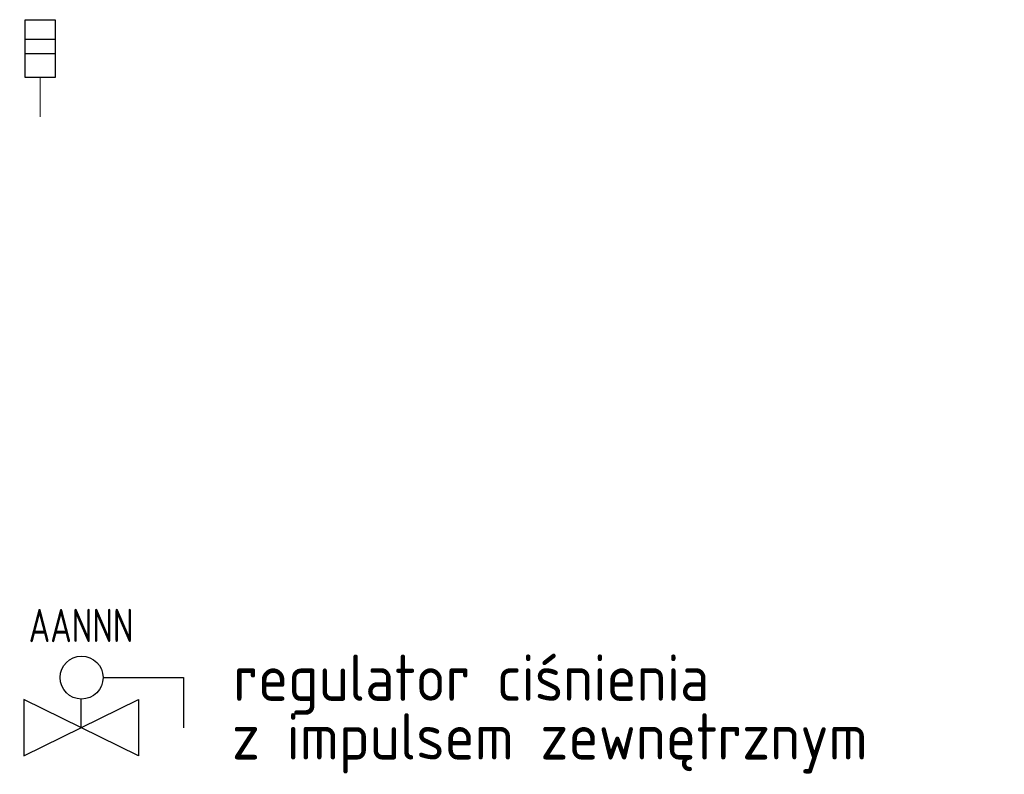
# Model space of a CAD drawing. Header units: millimetres. Extents: x 472 to 1299, y 510 to 798.
# Tile 50 of 69: x 1062 to 1115, y 587 to 628. Entities that reach past the tile are written whole.
import ezdxf
from ezdxf.enums import TextEntityAlignment as Align

# ---------------------------------------------------------------- set-up
doc = ezdxf.new("R2010")
doc.units = ezdxf.units.MM
doc.header["$LTSCALE"] = 4
doc.layers.add('AKPiA', color=7, linetype='Continuous', lineweight=0)
doc.layers.add('KKS_1', color=7, linetype='Continuous', lineweight=5)
doc.layers.add('OPISY', color=7, linetype='Continuous')
doc.styles.get("Standard").update_dxf_attribs({"font": 'ISOCP.SHX'})

# ---------------------------------------------------------------- blocks, each defined once
blk = doc.blocks.new('REGUL CISN ZEWN')
for p, q in [((1.184, 2.707), (5.541, 2.707)), ((5.541, 2.707), (5.541, 0)), ((0, 0), (0, 1.547))]:
    blk.add_line(p, q)
at = {"linetype": 'Continuous'}
blk.add_lwpolyline([(3.096, 1.52), (3.096, -1.52), (-3.096, 1.52), (-3.096, -1.52), (3.096, 1.52)], dxfattribs=at)
blk.add_circle((0.024, 2.707), 1.161)
at = {"layer": 'KKS_1', "color": 7, "width": 0.8}
blk.add_attdef('KKS_1_KONIEC', text='', height=1.8, dxfattribs=at).set_placement((0, 4.621), align=Align.CENTER)
at = {"layer": 'KKS_1', "color": 7, "width": 0.8, "flags": 1}
for tag, p, height in [('OPIS', (-6.34, 2.121), 1.5), ('KKS_1_PEŁNY', (-6.354, -2.991), 2.5)]:
    blk.add_attdef(tag, p, '', height=height, dxfattribs=at)

msp = doc.modelspace()

# ---------------------------------------------------------------- linework, layer by layer
msp.add_lwpolyline([(1063.491, 625.145), (1061.875, 625.145), (1061.875, 628.263), (1063.491, 628.263)], close=True)
for points in [[(1061.875, 627.217), (1063.491, 627.217)], [(1061.875, 626.436), (1063.491, 626.436)]]:
    msp.add_lwpolyline(points)
at = {"layer": 'AKPiA'}
msp.add_line((1062.683, 625.145), (1062.683, 623.017), dxfattribs=at)

# ---------------------------------------------------------------- block references
msp.add_blockref('REGUL CISN ZEWN', (1064.889, 590.008)).add_auto_attribs({'KKS_1_KONIEC': 'AANNN'})

# ---------------------------------------------------------------- texts
at = {"layer": 'OPISY', "color": 7, "linetype": 'Continuous'}
for s, p in [('regulator ciśnienia', (1073.109, 591.459)), ('z impulsem zewnętrznym', (1073.032, 588.288))]:
    msp.add_text(s, height=2.5, dxfattribs=at).set_placement(p)

doc.saveas('drawing.dxf')
